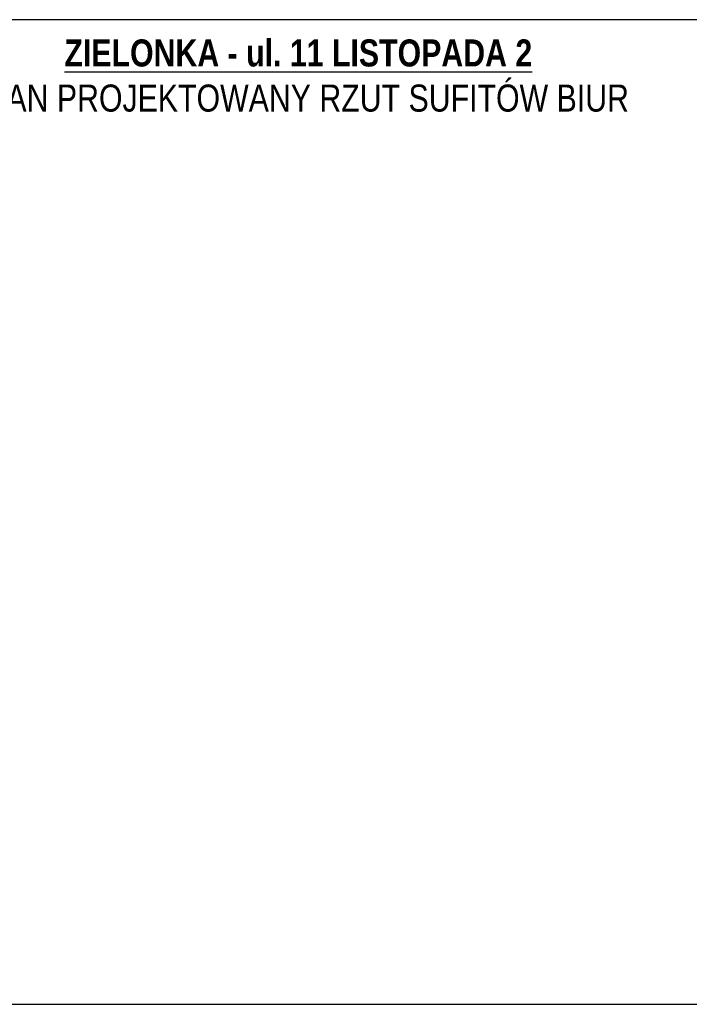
# Model space of a CAD drawing. Header units: millimetres. Extents: x 99331 to 130831, y -7610 to 25890.
# Tile 2 of 101: x 120691 to 126126, y 890 to 8890. Entities that reach past the tile are written whole.
import ezdxf

# ---------------------------------------------------------------- set-up
doc = ezdxf.new("R2010")
doc.units = ezdxf.units.MM
doc.layers.add('_HSA_HATCH_WYPEŁNIENIA_PRZEGRÓD', color=205, linetype='Continuous')
doc.layers.add('_HSA_POMOC_GRAFICZNE', color=7, linetype='Continuous', plot=False)
doc.styles.add('ARIAL 08', font='Arial.ttf', dxfattribs={"width": 0.8})

msp = doc.modelspace()

# ---------------------------------------------------------------- hatches: boundary and pattern name
at = {"layer": '_HSA_HATCH_WYPEŁNIENIA_PRZEGRÓD'}
h = msp.add_hatch(dxfattribs=at)
h.set_pattern_fill('ANSI31', color=256, scale=2, style=0)
h.set_pattern_definition([(45, (56000, -17000), (-4.49012806, 4.49012806), [])])
h.paths.add_polyline_path([(128343.19, 4444.24), (128313.81, 4444.24), (128313.81, 4335.52), (128343.19, 4335.52)])
h.paths.add_polyline_path([(128313.81, 4406.25), (128263.81, 4406.25), (128263.81, 4370.53), (128313.81, 4370.53)])
h.paths.add_polyline_path([(128343.19, 4160.52), (128313.81, 4160.52), (128313.81, 4085.42), (128343.19, 4085.42)])
h.paths.add_polyline_path([(128343.19, 3910.42), (128313.81, 3910.42), (128313.81, 3749.35), (128343.19, 3749.35)])
h.paths.add_polyline_path([(128313.81, 3792.64), (128278.81, 3792.64), (128278.81, 3760.64), (128313.81, 3760.64)])
h.paths.add_polyline_path([(128343.19, 3639.35), (128313.81, 3639.35), (128313.81, 3597.92), (128343.19, 3597.92)])
h.paths.add_polyline_path([(128343.19, 3422.92), (128313.81, 3422.92), (128313.81, 3380.8), (128343.19, 3380.8)])
h.paths.add_polyline_path([(128313.81, 3205.8), (128278.81, 3205.8), (128278.81, 3172.8), (128313.81, 3172.8)])
h.paths.add_polyline_path([(120845.6, 8016.02), (125067.47, 8016.02), (125067.47, 8839.79), (120845.6, 8839.79)], flags=9)
h.paths.add_polyline_path([(126952.22, 3405.4), (127041.05, 3405.4), (127041.05, 3433.52), (126952.22, 3433.52)], flags=9)
h.paths.add_polyline_path([(128343.19, 4701.88), (128313.81, 4701.88), (128313.81, 4619.24), (128343.19, 4619.24)])

# ---------------------------------------------------------------- linework, layer by layer
at = {"layer": '_HSA_POMOC_GRAFICZNE'}
msp.add_lwpolyline([(115331.33, 890.48), (130831.33, 890.48), (130831.33, 8890.48), (115331.33, 8890.48)], close=True, dxfattribs=at)

# ---------------------------------------------------------------- texts
at = {"layer": '_HSA_POMOC_GRAFICZNE', "ltscale": 0.5, "insert": (119715.61, 8730.32), "char_height": 220, "width": 6473.0864, "attachment_point": 1, "style": 'ARIAL 08'}
msp.add_mtext('\\pxqc;{\\fArial|b1|i0|c238|p34;\\L\\C0;ZIELONKA - ul. 11 LISTOPADA 2\\P\\fArial|b0|i0|c238|p34;\\lSTAN PROJEKTOWANY RZUT SUFITÓW BIUR}', dxfattribs=at)

doc.saveas('drawing.dxf')
